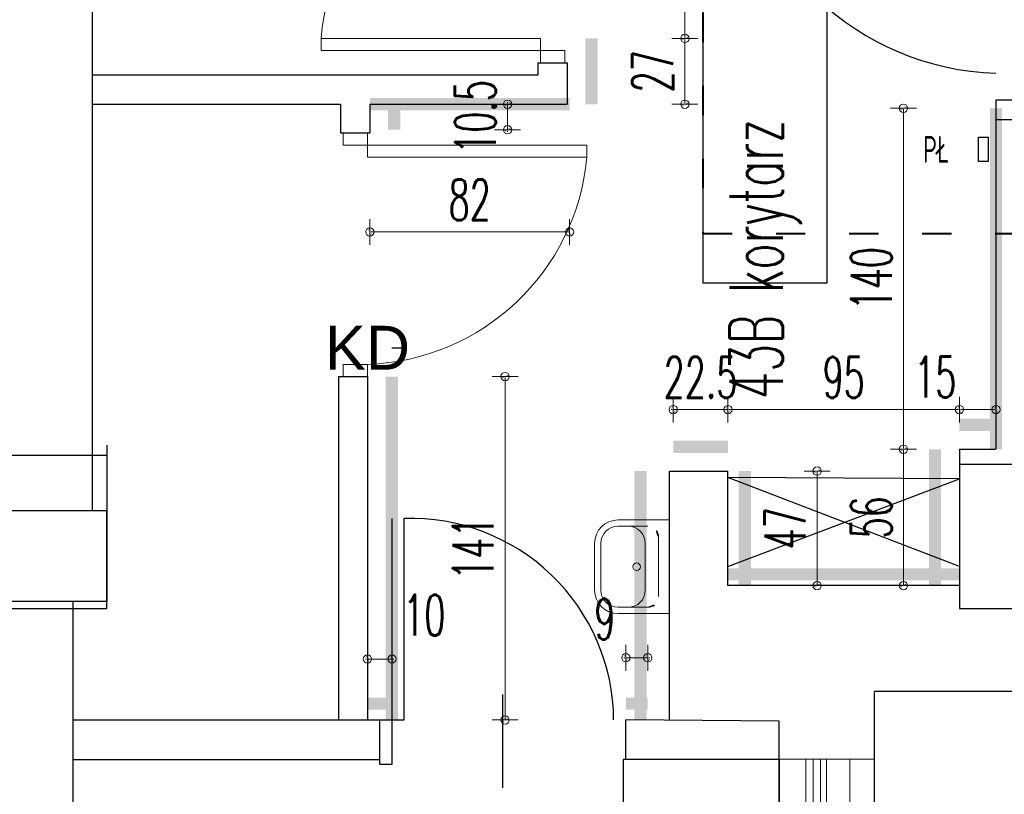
# Model space of a CAD drawing. Header units: millimetres. Extents: x 6612728327 to 6612744462, y 5733542327 to 5733552841.
# Tile 8 of 124: x 6612731325 to 6612731729, y 5733546249 to 5733546567. Entities that reach past the tile are written whole.
import ezdxf
from ezdxf import colors
from ezdxf.entities.mleader import LeaderData, LeaderLine
from ezdxf.math import Vec2, Vec3

# ---------------------------------------------------------------- set-up
doc = ezdxf.new("R2010")
doc.units = ezdxf.units.MM
doc.header["$MEASUREMENT"] = 0
doc.linetypes.add('ACAD_ISO03W100', pattern=[30, 12, -18])
for name, color, linetype in [('!!!!_SCIANY GRUBE', 7, 'Continuous'), ('1_ppoż PODZIAŁ STREF  opisy', 7, 'Continuous'), ('A_opis', 170, 'Continuous'), ('A_osłona PCV ścian', 112, 'Continuous'), ('A_SCIANY PROJ. 18 wewn', 7, 'Continuous'), ('A_SCIANY PROJ. wewn', 7, 'Continuous'), ('A_Stolarka_drzw_wew', 192, 'Continuous'), ('A_stolarka_opis', 201, 'Continuous'), ('A_technologia', 7, 'Continuous'), ('A_WENTYLACJA', 7, 'Continuous'), ('dwa_DRZWI', 7, 'Continuous'), ('inw_STOLARKAOKIENNA', 7, 'Continuous'), ('inw_WIDOK', 7, 'Continuous'), ('WIDOK', 7, 'Continuous'), ('WYPOSAZ', 7, 'Continuous')]:
    doc.layers.add(name, color=color, linetype=linetype)
doc.layers.add('A_wymiary_drzwi', color=112, linetype='Continuous', lineweight=15)
doc.layers.add('A_wymiary_osłony ścian', color=5, linetype='Continuous', lineweight=15)
doc.styles.add('GENERATED_STYLE_1', font='arial.ttf')
doc.styles.add('wymiarowanie 0-61', font='simplex.shx', dxfattribs={"width": 0.6})
doc.dimstyles.new('BOOM_100', dxfattribs={"dimscale": 0.8, "dimtxt": 21, "dimasz": 0.5, "dimexe": 1.25, "dimexo": 0.625, "dimgap": 6, "dimtad": 1, "dimdec": 1, "dimrnd": 0.5, "dimdsep": 46, "dimtxsty": 'wymiarowanie 0-61', "dimblk": 'WYMIAR_KROPKA', "dimcen": 1, "dimse1": 1, "dimse2": 1, "dimclrd": 256, "dimclrt": 256, "dimaunit": 1, "dimazin": 0, "dimtfac": 1, "dimtdec": 1, "dimtix": 1, "dimtmove": 2, "dimatfit": 3, "dimldrblk": 'WYMIAR_KROPKA', "dimfxl": 1, "dimtolj": 1, "dimtzin": 0, "dimlwd": -1, "dimarcsym": 0})

# ---------------------------------------------------------------- blocks, each defined once
blk = doc.blocks.new('WYMIAR_KROPKA')
h = blk.add_hatch(color=256)
h.paths.add_polyline_path([(0, -4.259949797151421), (0, 4.259949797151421, 0.414213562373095), (-4.259949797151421, 0, 0.414213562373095)])
h.paths.add_polyline_path([(0, 4.259949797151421), (0, -4.259949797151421, 0.414213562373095), (4.259949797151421, 0, 0.414213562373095)])
blk.add_line((0, -13.25317045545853), (0, 13.25317045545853))
blk.add_circle((0, 0), 4.259949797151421)
blk = doc.blocks.new('*D33')
at = {"layer": 'A_wymiary_osłony ścian', "transparency": 16777216}
blk.add_line((6612731687.552123, 5733546529.787247), (6612731687.552123, 5733546390.587246), dxfattribs=at)
at = {"layer": 'Defpoints', "color": 0, "transparency": 16777216}
for p in [(6612731725.516482, 5733546530.187246), (6612731687.552123, 5733546390.187246), (6612731725.516482, 5733546390.187246)]:
    blk.add_point(p, dxfattribs=at)
at = {"layer": 'A_wymiary_osłony ścian', "transparency": 16777216, "xscale": 0.4, "yscale": 0.4, "zscale": 0.4}
for p, rotation in [((6612731687.552123, 5733546530.187246), 90), ((6612731687.552123, 5733546390.187246), 270)]:
    blk.add_blockref('WYMIAR_KROPKA', p, dxfattribs=dict(at, rotation=rotation))
at = {"layer": 'A_wymiary_osłony ścian', "transparency": 16777216, "insert": (6612731674.352122, 5733546460.187243), "char_height": 16.8, "attachment_point": 5, "rotation": 90, "style": 'wymiarowanie 0-61'}
blk.add_mtext('\\A1;140', dxfattribs=at)
blk = doc.blocks.new('*D34')
at = {"layer": 'A_wymiary_osłony ścian', "transparency": 16777216}
blk.add_line((6612731687.552131, 5733546389.787247), (6612731687.552131, 5733546334.587246), dxfattribs=at)
at = {"layer": 'Defpoints', "color": 0, "transparency": 16777216}
for p in [(6612731725.516482, 5733546390.187246), (6612731687.552131, 5733546334.187246), (6612731700.516483, 5733546334.187246)]:
    blk.add_point(p, dxfattribs=at)
at = {"layer": 'A_wymiary_osłony ścian', "transparency": 16777216, "xscale": 0.4, "yscale": 0.4, "zscale": 0.4}
for p, rotation in [((6612731687.552131, 5733546390.187246), 90), ((6612731687.552131, 5733546334.187246), 270)]:
    blk.add_blockref('WYMIAR_KROPKA', p, dxfattribs=dict(at, rotation=rotation))
at = {"layer": 'A_wymiary_osłony ścian', "transparency": 16777216, "insert": (6612731674.35213, 5733546362.187243), "char_height": 16.8, "attachment_point": 5, "rotation": 90, "style": 'wymiarowanie 0-61'}
blk.add_mtext('\\A1;56', dxfattribs=at)
blk = doc.blocks.new('*D35')
at = {"layer": 'A_wymiary_osłony ścian', "transparency": 16777216}
blk.add_line((6612731725.116479, 5733546406.457502), (6612731710.916479, 5733546406.457502), dxfattribs=at)
at = {"layer": 'Defpoints', "color": 0, "transparency": 16777216}
for p in [(6612731710.516479, 5733546406.457502), (6612731710.516479, 5733546400.187244), (6612731725.516479, 5733546400.187244)]:
    blk.add_point(p, dxfattribs=at)
at = {"layer": 'A_wymiary_osłony ścian', "transparency": 16777216, "xscale": 0.4, "yscale": 0.4, "zscale": 0.4, "rotation": 180}
blk.add_blockref('WYMIAR_KROPKA', (6612731710.516479, 5733546406.457502), dxfattribs=at)
at = {"layer": 'A_wymiary_osłony ścian', "transparency": 16777216, "xscale": 0.4, "yscale": 0.4, "zscale": 0.4}
blk.add_blockref('WYMIAR_KROPKA', (6612731725.516479, 5733546406.457502), dxfattribs=at)
at = {"layer": 'A_wymiary_osłony ścian', "transparency": 16777216, "insert": (6612731700.61823, 5733546419.829528), "char_height": 16.8, "attachment_point": 5, "style": 'wymiarowanie 0-61'}
blk.add_mtext('\\A1;15', dxfattribs=at)
blk = doc.blocks.new('*D36')
at = {"layer": 'A_wymiary_osłony ścian', "transparency": 16777216}
for p, q in [((6612731592.61648, 5733546406.45748), (6612731592.216479, 5733546406.45748)), ((6612731615.516479, 5733546406.45748), (6612731593.016479, 5733546406.45748)), ((6612731615.916479, 5733546406.45748), (6612731616.31648, 5733546406.45748))]:
    blk.add_line(p, q, dxfattribs=at)
at = {"layer": 'Defpoints', "color": 0, "transparency": 16777216}
for p in [(6612731593.016479, 5733546406.45748), (6612731593.016479, 5733546391.187222), (6612731615.516479, 5733546391.187222)]:
    blk.add_point(p, dxfattribs=at)
at = {"layer": 'A_wymiary_osłony ścian', "transparency": 16777216, "xscale": 0.4, "yscale": 0.4, "zscale": 0.4}
blk.add_blockref('WYMIAR_KROPKA', (6612731593.016479, 5733546406.45748), dxfattribs=at)
at = {"layer": 'A_wymiary_osłony ścian', "transparency": 16777216, "xscale": 0.4, "yscale": 0.4, "zscale": 0.4, "rotation": 180}
blk.add_blockref('WYMIAR_KROPKA', (6612731615.516479, 5733546406.45748), dxfattribs=at)
at = {"layer": 'A_wymiary_osłony ścian', "transparency": 16777216, "insert": (6612731604.266479, 5733546419.65748), "char_height": 16.8, "attachment_point": 5, "style": 'wymiarowanie 0-61'}
blk.add_mtext('\\A1;22.5', dxfattribs=at)
blk = doc.blocks.new('*D38')
at = {"layer": 'A_wymiary_osłony ścian', "transparency": 16777216}
blk.add_line((6612731652.101468, 5733546334.587246), (6612731652.101468, 5733546380.787247), dxfattribs=at)
at = {"layer": 'Defpoints', "color": 0, "transparency": 16777216}
for p in [(6612731622.462739, 5733546381.187246), (6612731652.101468, 5733546381.187246), (6612731622.462739, 5733546334.187246)]:
    blk.add_point(p, dxfattribs=at)
at = {"layer": 'A_wymiary_osłony ścian', "transparency": 16777216, "xscale": 0.4, "yscale": 0.4, "zscale": 0.4}
for p, rotation in [((6612731652.101468, 5733546381.187246), 90), ((6612731652.101468, 5733546334.187246), 270)]:
    blk.add_blockref('WYMIAR_KROPKA', p, dxfattribs=dict(at, rotation=rotation))
at = {"layer": 'A_wymiary_osłony ścian', "transparency": 16777216, "insert": (6612731638.901467, 5733546357.687243), "char_height": 16.8, "attachment_point": 5, "rotation": 90, "style": 'wymiarowanie 0-61'}
blk.add_mtext('\\A1;47', dxfattribs=at)
blk = doc.blocks.new('*D39')
at = {"layer": 'A_wymiary_osłony ścian', "transparency": 16777216}
for p, q in [((6612731573.186254, 5733546304.57734), (6612731572.786253, 5733546304.57734)), ((6612731582.586253, 5733546304.57734), (6612731573.586253, 5733546304.57734)), ((6612731582.986253, 5733546304.57734), (6612731583.386253, 5733546304.57734))]:
    blk.add_line(p, q, dxfattribs=at)
at = {"layer": 'Defpoints', "color": 0, "transparency": 16777216}
for p in [(6612731573.586253, 5733546304.57734), (6612731573.586253, 5733546285.726686), (6612731582.586253, 5733546285.726686)]:
    blk.add_point(p, dxfattribs=at)
at = {"layer": 'A_wymiary_osłony ścian', "transparency": 16777216, "xscale": 0.4, "yscale": 0.4, "zscale": 0.4}
blk.add_blockref('WYMIAR_KROPKA', (6612731573.586253, 5733546304.57734), dxfattribs=at)
at = {"layer": 'A_wymiary_osłony ścian', "transparency": 16777216, "xscale": 0.4, "yscale": 0.4, "zscale": 0.4, "rotation": 180}
blk.add_blockref('WYMIAR_KROPKA', (6612731582.586253, 5733546304.57734), dxfattribs=at)
at = {"layer": 'A_wymiary_osłony ścian', "transparency": 16777216, "insert": (6612731564.918252, 5733546320.465796), "char_height": 16.8, "attachment_point": 5, "style": 'wymiarowanie 0-61'}
blk.add_mtext('\\A1;9', dxfattribs=at)
blk = doc.blocks.new('*D40')
at = {"layer": 'A_wymiary_osłony ścian', "transparency": 16777216}
for p, q in [((6612731467.116318, 5733546304.052019), (6612731466.716317, 5733546304.052019)), ((6612731467.516317, 5733546304.052019), (6612731477.586255, 5733546304.052019)), ((6612731477.986255, 5733546304.052019), (6612731478.386255, 5733546304.052019))]:
    blk.add_line(p, q, dxfattribs=at)
at = {"layer": 'Defpoints', "color": 0, "transparency": 16777216}
for p in [(6612731477.586255, 5733546304.052019), (6612731467.516317, 5733546285.726684), (6612731477.586255, 5733546285.726684)]:
    blk.add_point(p, dxfattribs=at)
at = {"layer": 'A_wymiary_osłony ścian', "transparency": 16777216, "xscale": 0.4, "yscale": 0.4, "zscale": 0.4}
blk.add_blockref('WYMIAR_KROPKA', (6612731467.516317, 5733546304.052019), dxfattribs=at)
at = {"layer": 'A_wymiary_osłony ścian', "transparency": 16777216, "xscale": 0.4, "yscale": 0.4, "zscale": 0.4, "rotation": 180}
blk.add_blockref('WYMIAR_KROPKA', (6612731477.586255, 5733546304.052019), dxfattribs=at)
at = {"layer": 'A_wymiary_osłony ścian', "transparency": 16777216, "insert": (6612731490.871339, 5733546322.052019), "char_height": 16.8, "attachment_point": 5, "style": 'wymiarowanie 0-61'}
blk.add_mtext('\\A1;10', dxfattribs=at)
blk = doc.blocks.new('*D41')
at = {"layer": 'A_wymiary_osłony ścian', "transparency": 16777216}
blk.add_line((6612731524.032477, 5733546279.436847), (6612731524.032477, 5733546419.636847), dxfattribs=at)
at = {"layer": 'Defpoints', "color": 0, "transparency": 16777216}
for p in [(6612731477.516321, 5733546420.036847), (6612731524.032477, 5733546420.036847), (6612731477.516321, 5733546279.036847)]:
    blk.add_point(p, dxfattribs=at)
at = {"layer": 'A_wymiary_osłony ścian', "transparency": 16777216, "xscale": 0.4, "yscale": 0.4, "zscale": 0.4}
for p, rotation in [((6612731524.032477, 5733546420.036847), 90), ((6612731524.032477, 5733546279.036847), 270)]:
    blk.add_blockref('WYMIAR_KROPKA', p, dxfattribs=dict(at, rotation=rotation))
at = {"layer": 'A_wymiary_osłony ścian', "transparency": 16777216, "insert": (6612731510.832477, 5733546349.536844), "char_height": 16.8, "attachment_point": 5, "rotation": 90, "style": 'wymiarowanie 0-61'}
blk.add_mtext('\\A1;141', dxfattribs=at)
blk = doc.blocks.new('*D42')
at = {"layer": 'A_wymiary_osłony ścian', "transparency": 16777216}
for p, q in [((6612731525.032653, 5733546532.234369), (6612731525.032653, 5733546532.63437)), ((6612731525.032653, 5733546521.33437), (6612731525.032653, 5733546531.83437)), ((6612731525.032653, 5733546520.93437), (6612731525.032653, 5733546520.534369))]:
    blk.add_line(p, q, dxfattribs=at)
at = {"layer": 'Defpoints', "color": 0, "transparency": 16777216}
for p in [(6612731478.516481, 5733546531.83437), (6612731525.032653, 5733546531.83437), (6612731478.516481, 5733546521.33437)]:
    blk.add_point(p, dxfattribs=at)
at = {"layer": 'A_wymiary_osłony ścian', "transparency": 16777216, "xscale": 0.4, "yscale": 0.4, "zscale": 0.4}
for p, rotation in [((6612731525.032653, 5733546531.83437), 270), ((6612731525.032653, 5733546521.33437), 90)]:
    blk.add_blockref('WYMIAR_KROPKA', p, dxfattribs=dict(at, rotation=rotation))
at = {"layer": 'A_wymiary_osłony ścian', "transparency": 16777216, "insert": (6612731511.832652, 5733546526.584367), "char_height": 16.8, "attachment_point": 5, "rotation": 90, "style": 'wymiarowanie 0-61'}
blk.add_mtext('\\A1;10.5', dxfattribs=at)
blk = doc.blocks.new('*D43')
at = {"layer": 'A_wymiary_osłony ścian', "transparency": 16777216}
blk.add_line((6612731468.916477, 5733546479.376534), (6612731550.116478, 5733546479.376534), dxfattribs=at)
at = {"layer": 'Defpoints', "color": 0, "transparency": 16777216}
for p in [(6612731468.516478, 5733546531.834368), (6612731550.516478, 5733546531.834368), (6612731550.516478, 5733546479.376534)]:
    blk.add_point(p, dxfattribs=at)
at = {"layer": 'A_wymiary_osłony ścian', "transparency": 16777216, "xscale": 0.4, "yscale": 0.4, "zscale": 0.4, "rotation": 180}
blk.add_blockref('WYMIAR_KROPKA', (6612731468.516478, 5733546479.376534), dxfattribs=at)
at = {"layer": 'A_wymiary_osłony ścian', "transparency": 16777216, "xscale": 0.4, "yscale": 0.4, "zscale": 0.4}
blk.add_blockref('WYMIAR_KROPKA', (6612731550.516478, 5733546479.376534), dxfattribs=at)
at = {"layer": 'A_wymiary_osłony ścian', "transparency": 16777216, "insert": (6612731509.516478, 5733546492.576534), "char_height": 16.8, "attachment_point": 5, "style": 'wymiarowanie 0-61'}
blk.add_mtext('\\A1;82', dxfattribs=at)
blk = doc.blocks.new('*D44')
at = {"layer": 'A_wymiary_osłony ścian', "transparency": 16777216}
blk.add_line((6612731597.833797, 5733546532.234369), (6612731597.833797, 5733546558.43437), dxfattribs=at)
at = {"layer": 'Defpoints', "color": 0, "transparency": 16777216}
for p in [(6612731559.516482, 5733546558.83437), (6612731597.833797, 5733546558.83437), (6612731559.516482, 5733546531.83437)]:
    blk.add_point(p, dxfattribs=at)
at = {"layer": 'A_wymiary_osłony ścian', "transparency": 16777216, "xscale": 0.4, "yscale": 0.4, "zscale": 0.4}
for p, rotation in [((6612731597.833797, 5733546558.83437), 90), ((6612731597.833797, 5733546531.83437), 270)]:
    blk.add_blockref('WYMIAR_KROPKA', p, dxfattribs=dict(at, rotation=rotation))
at = {"layer": 'A_wymiary_osłony ścian', "transparency": 16777216, "insert": (6612731584.633796, 5733546545.334367), "char_height": 16.8, "attachment_point": 5, "rotation": 90, "style": 'wymiarowanie 0-61'}
blk.add_mtext('\\A1;27', dxfattribs=at)
blk = doc.blocks.new('*D45')
at = {"layer": 'A_wymiary_osłony ścian', "transparency": 16777216}
blk.add_line((6612731597.833804, 5733546559.234369), (6612731597.833804, 5733546648.544852), dxfattribs=at)
at = {"layer": 'Defpoints', "color": 0, "transparency": 16777216}
for p in [(6612731559.516482, 5733546648.944852), (6612731597.833804, 5733546648.944852), (6612731559.516482, 5733546558.83437)]:
    blk.add_point(p, dxfattribs=at)
at = {"layer": 'A_wymiary_osłony ścian', "transparency": 16777216, "xscale": 0.4, "yscale": 0.4, "zscale": 0.4}
for p, rotation in [((6612731597.833804, 5733546648.944852), 90), ((6612731597.833804, 5733546558.83437), 270)]:
    blk.add_blockref('WYMIAR_KROPKA', p, dxfattribs=dict(at, rotation=rotation))
at = {"layer": 'A_wymiary_osłony ścian', "transparency": 16777216, "insert": (6612731584.633803, 5733546603.889608), "char_height": 16.8, "attachment_point": 5, "rotation": 90, "style": 'wymiarowanie 0-61'}
blk.add_mtext('\\A1;90', dxfattribs=at)
blk = doc.blocks.new('_DotSmall')
at = {"color": 0, "linetype": 'ByBlock', "const_width": 0.5}
blk.add_lwpolyline([(-0.0625, 0, 1), (0.0625, 0, 1)], format="xyb", close=True, dxfattribs=at)
blk = doc.blocks.new('*D2372')
at = {"layer": 'A_wymiary_drzwi', "transparency": 16777216}
blk.add_line((6612731746.652173, 5733546650.109632), (6612731746.652173, 5733546533.909632), dxfattribs=at)
at = {"layer": 'Defpoints', "color": 0, "transparency": 16777216}
for p in [(6612731739.766486, 5733546650.509632), (6612731739.766482, 5733546533.509632), (6612731746.652173, 5733546533.509632)]:
    blk.add_point(p, dxfattribs=at)
at = {"layer": 'A_wymiary_drzwi', "transparency": 16777216, "xscale": 0.4, "yscale": 0.4, "zscale": 0.4}
for p, rotation in [((6612731746.652173, 5733546650.509632), 90), ((6612731746.652173, 5733546533.509632), 270)]:
    blk.add_blockref('WYMIAR_KROPKA', p, dxfattribs=dict(at, rotation=rotation))
at = {"layer": 'A_wymiary_drzwi', "transparency": 16777216, "insert": (6612731733.452172, 5733546592.009629), "char_height": 16.8, "attachment_point": 5, "rotation": 90, "style": 'wymiarowanie 0-61'}
blk.add_mtext('\\A1;117', dxfattribs=at)
blk = doc.blocks.new('*D2373')
at = {"layer": 'A_wymiary_osłony ścian', "transparency": 16777216}
blk.add_line((6612731615.916478, 5733546406.457502), (6612731710.116479, 5733546406.457502), dxfattribs=at)
at = {"layer": 'Defpoints', "color": 0, "transparency": 16777216}
for p in [(6612731710.516479, 5733546406.457502), (6612731615.516479, 5733546362.818334), (6612731710.516479, 5733546362.818334)]:
    blk.add_point(p, dxfattribs=at)
at = {"layer": 'A_wymiary_osłony ścian', "transparency": 16777216, "xscale": 0.4, "yscale": 0.4, "zscale": 0.4, "rotation": 180}
blk.add_blockref('WYMIAR_KROPKA', (6612731615.516479, 5733546406.457502), dxfattribs=at)
at = {"layer": 'A_wymiary_osłony ścian', "transparency": 16777216, "xscale": 0.4, "yscale": 0.4, "zscale": 0.4}
blk.add_blockref('WYMIAR_KROPKA', (6612731710.516479, 5733546406.457502), dxfattribs=at)
at = {"layer": 'A_wymiary_osłony ścian', "transparency": 16777216, "insert": (6612731663.016479, 5733546419.657502), "char_height": 16.8, "attachment_point": 5, "style": 'wymiarowanie 0-61'}
blk.add_mtext('\\A1;95', dxfattribs=at)

msp = doc.modelspace()

# ---------------------------------------------------------------- linework, layer by layer
at = {"layer": '!!!!_SCIANY GRUBE', "color": 7, "lineweight": 30}
for p, q in [((6612731354.516478, 5733546714.844685), (6612731354.516478, 5733546364.844685)), ((6612731725.516479, 5733546525.50963), (6612731725.516479, 5733546390.187244)), ((6612731360.516478, 5733546391.849425), (6612731360.516478, 5733546331.844685)), ((6612731710.516479, 5733546390.187244), (6612731725.516479, 5733546390.187244)), ((6612731710.516479, 5733546390.187244), (6612731710.516479, 5733546377.287551)), ((6612731591.516477, 5733546279.036845), (6612731591.516479, 5733546381.187244)), ((6612731591.516479, 5733546381.187244), (6612731615.516479, 5733546381.187244)), ((6612731615.516479, 5733546334.187244), (6612731615.516479, 5733546381.187243)), ((6612731710.516479, 5733546334.187244), (6612731615.516479, 5733546334.187244)), ((6612731346.516478, 5733546327.726684), (6612731346.516478, 5733545953.844685)), ((6612731346.516478, 5733546300.461464), (6612731346.516478, 5733545953.844685)), ((6612731346.516478, 5733546300.461464), (6612731346.516478, 5733545953.844685)), ((6612731346.516478, 5733546300.461464), (6612731346.516478, 5733545953.844685)), ((6612731675.516479, 5733546290.344687), (6612731675.516479, 5733546262.844685)), ((6612731675.516479, 5733546262.844685), (6612731636.516479, 5733546262.918568))]:
    msp.add_line(p, q, dxfattribs=at)
for points in [[(6612731537.516479, 5733546548.834368), (6612731537.516479, 5733546543.834368)], [(6612731537.516479, 5733546548.834368), (6612731549.516479, 5733546548.834368)], [(6612731549.516479, 5733546548.834368), (6612731549.516479, 5733546531.834368)], [(6612731354.516478, 5733546543.834368), (6612731537.516479, 5733546543.834368)], [(6612731354.516478, 5733546531.834368), (6612731456.516478, 5733546531.834368)], [(6612731456.516478, 5733546531.834368), (6612731456.516478, 5733546520.036855)], [(6612731468.516478, 5733546531.834368), (6612731549.516479, 5733546531.834368)], [(6612731468.516478, 5733546531.834368), (6612731468.516478, 5733546520.036855)], [(6612731456.516478, 5733546520.036855), (6612731468.516478, 5733546520.036855)], [(6612731455.586257, 5733546420.036855), (6612731455.586254, 5733546279.036845)], [(6612731455.586257, 5733546420.036855), (6612731467.586257, 5733546420.036855)], [(6612731467.516317, 5733546420.036855), (6612731467.516315, 5733546279.036845)]]:
    msp.add_lwpolyline(points, dxfattribs=at)
at = {"layer": '!!!!_SCIANY GRUBE', "color": 7, "lineweight": 30, "flags": 128}
msp.add_lwpolyline([(6612731360.516478, 5733546327.726684), (6612731320.516478, 5733546327.726684), (6612731320.516478, 5733546387.726684), (6612731360.516478, 5733546387.726684)], close=True, dxfattribs=at)
at = {"layer": '!!!!_SCIANY GRUBE', "color": 7, "lineweight": 30}
for points in [[(6612731710.516479, 5733546324.844684), (6612731750.516479, 5733546324.844684), (6612731750.516479, 5733546383.977389), (6612731710.516479, 5733546383.977389)], [(6612731320.516478, 5733546324.844684), (6612731360.516478, 5733546324.844684), (6612731360.516478, 5733546364.844685), (6612731320.516478, 5733546364.844685)], [(6612731320.516478, 5733546324.844684), (6612731360.516478, 5733546324.844684), (6612731360.516478, 5733546364.844685), (6612731320.516478, 5733546364.844685)]]:
    msp.add_lwpolyline(points, close=True, dxfattribs=at)
at = {"layer": '!!!!_SCIANY GRUBE', "color": 7, "lineweight": 30, "flags": 128}
msp.add_lwpolyline([(6612731360.516478, 5733546331.844685), (6612731360.516478, 5733546364.844685)], dxfattribs=at)
msp.add_lwpolyline([(6612731360.516478, 5733546331.844685), (6612731360.516478, 5733546364.844685)], dxfattribs=at)
msp.add_lwpolyline([(6612731360.516478, 5733546331.844685), (6612731360.516478, 5733546364.844685)], dxfattribs=at)
msp.add_lwpolyline([(6612731360.516478, 5733546331.844685), (6612731360.516478, 5733546364.844685)], dxfattribs=at)
msp.add_lwpolyline([(6612731360.516478, 5733546331.844685), (6612731360.516478, 5733546364.844685)], dxfattribs=at)
msp.add_lwpolyline([(6612731360.516478, 5733546331.844685), (6612731360.516478, 5733546364.844685)], dxfattribs=at)
msp.add_lwpolyline([(6612731360.516478, 5733546331.844685), (6612731360.516478, 5733546364.844685)], dxfattribs=at)
msp.add_lwpolyline([(6612731360.516478, 5733546331.844685), (6612731360.516478, 5733546364.844685)], dxfattribs=at)
at = {"layer": 'A_opis', "lineweight": 25}
msp.add_lwpolyline([(6612731605.245541, 5733546611.006246), (6612731605.245541, 5733546458.44368), (6612731656.244951, 5733546458.44368), (6612731656.244951, 5733546611.006246)], close=True, dxfattribs=at)
at = {"layer": 'A_osłona PCV ścian', "const_width": 5}
for points in [[(6612731559.516479, 5733546531.834368), (6612731559.516479, 5733546558.834368)], [(6612731468.516478, 5733546531.834368), (6612731550.516478, 5733546531.834368)], [(6612731478.516478, 5733546531.834368), (6612731478.516478, 5733546521.334368)], [(6612731725.516479, 5733546390.187244), (6612731725.516479, 5733546530.187244)], [(6612731477.516317, 5733546420.036845), (6612731477.516317, 5733546279.036845)], [(6612731710.516479, 5733546400.187244), (6612731725.516479, 5733546400.187244)], [(6612731593.016479, 5733546391.187222), (6612731615.516479, 5733546391.187222)], [(6612731700.516479, 5733546390.187244), (6612731700.516479, 5733546334.187244)], [(6612731579.58626, 5733546279.187244), (6612731579.58626, 5733546381.187244)], [(6612731622.462735, 5733546381.187244), (6612731622.462735, 5733546334.187244)], [(6612731615.516479, 5733546338.825537), (6612731710.516479, 5733546338.825537)], [(6612731467.516317, 5733546285.726684), (6612731476.516317, 5733546285.726684)], [(6612731573.586253, 5733546285.726686), (6612731582.586253, 5733546285.726686)]]:
    msp.add_lwpolyline(points, dxfattribs=at)
at = {"layer": 'A_osłona PCV ścian', "lineweight": 30}
msp.add_arc((6612731676.016479, 5733546290.344687), 0.5, 89.99999997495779, 180, dxfattribs=at)
at = {"layer": 'A_SCIANY PROJ. 18 wewn', "color": 7, "flags": 128}
for points in [[(6612731346.516475, 5733546279.036845), (6612731472.586254, 5733546279.036845)], [(6612731346.516478, 5733546262.844685), (6612731472.586257, 5733546262.844685), (6612731472.586254, 5733546279.036845)], [(6612731636.516479, 5733546262.844685), (6612731573.586257, 5733546262.844685)]]:
    msp.add_lwpolyline(points, dxfattribs=at)
msp.add_lwpolyline([(6612731636.516479, 5733546262.918568), (6612731636.516479, 5733546278.536845, 0.4142135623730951), (6612731636.016479, 5733546279.036845), (6612731573.586254, 5733546279.036845)], format="xyb", dxfattribs=at)
at = {"layer": 'A_SCIANY PROJ. wewn', "color": 146, "lineweight": 18, "flags": 128}
msp.add_lwpolyline([(6612731665.516479, 5733546262.881626), (6612731665.508892, 5733546184.877182), (6612731656.008892, 5733546184.877182), (6612731656.016479, 5733546262.881626)], close=True, dxfattribs=at)
at = {"layer": 'A_Stolarka_drzw_wew', "color": 7, "lineweight": 30}
for p, q in [((6612731482.586257, 5733546431.726684), (6612731477.586257, 5733546431.726684)), ((6612731477.586257, 5733546361.726684), (6612731477.586254, 5733546279.036845)), ((6612731482.586254, 5733546279.036845), (6612731482.586257, 5733546361.726684)), ((6612731523.086257, 5733546251.177815), (6612731523.086257, 5733546289.500935)), ((6612731472.586257, 5733546260.726684), (6612731472.586254, 5733546279.036845)), ((6612731472.586254, 5733546279.036845), (6612731477.586254, 5733546279.036845)), ((6612731477.586254, 5733546279.036845), (6612731482.586254, 5733546279.036845)), ((6612731477.586254, 5733546279.036845), (6612731477.586257, 5733546260.726684)), ((6612731573.586257, 5733546262.844685), (6612731573.586254, 5733546279.036845)), ((6612731477.586257, 5733546260.726684), (6612731472.586257, 5733546260.726684))]:
    msp.add_line(p, q, dxfattribs=at)
at = {"layer": 'A_Stolarka_drzw_wew', "lineweight": 30}
msp.add_lwpolyline([(6612731725.516479, 5733546525.50963), (6612731754.016479, 5733546525.50963), (6612731754.016479, 5733546533.50963), (6612731725.516479, 5733546533.50963)], close=True, dxfattribs=at)
msp.add_arc((6612731729.228485, 5733546656.678699), 112.2304756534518, 185.2370226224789, 268.1046824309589, dxfattribs=at)
at = {"layer": 'A_Stolarka_drzw_wew', "color": 7, "lineweight": 30}
msp.add_arc((6612731485.358742, 5733546278.543901), 83.2289721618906, 0.3393501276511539, 91.9089634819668, dxfattribs=at)
at = {"layer": 'A_stolarka_opis', "color": 9, "linetype": 'ACAD_ISO03W100', "lineweight": 40, "true_color": 0xafd9aa}
msp.add_lwpolyline([(6612731869.068701, 5733546689.363348), (6612731605.245541, 5733546689.363348), (6612731605.245541, 5733546478.809448), (6612731869.068701, 5733546478.809448)], close=True, dxfattribs=at)
at = {"layer": 'A_stolarka_opis', "color": 240, "lineweight": 30}
msp.add_lwpolyline([(6612731718.335526, 5733546518.265795), (6612731722.335526, 5733546518.265795), (6612731722.335526, 5733546508.265793), (6612731718.335526, 5733546508.265793)], close=True, dxfattribs=at)
at = {"layer": 'A_technologia', "color": 7}
for p, q in [((6612731710.516479, 5733546377.977389), (6612731615.516479, 5733546378.584893)), ((6612731710.516479, 5733546342.10567), (6612731615.516479, 5733546378.584893)), ((6612731615.516479, 5733546341.97739), (6612731710.516479, 5733546377.977389))]:
    msp.add_line(p, q, dxfattribs=at)
at = {"layer": 'A_technologia', "color": 7, "flags": 128}
msp.add_lwpolyline([(6612731572.516479, 5733545953.844685), (6612731636.516479, 5733545953.844685), (6612731636.516479, 5733546262.844685), (6612731572.516479, 5733546262.844685)], close=True, dxfattribs=at)
at = {"layer": 'A_WENTYLACJA', "color": 7, "lineweight": 15}
msp.add_line((6612731710.516479, 5733546381.977389), (6612731710.516479, 5733546341.977389), dxfattribs=at)
at = {"layer": 'dwa_DRZWI', "color": 7, "lineweight": 20}
for points in [[(6612731448.47289, 5733546553.834538), (6612731538.516488, 5733546553.834376), (6612731538.516497, 5733546558.834376), (6612731448.472899, 5733546558.834538)], [(6612731538.516479, 5733546548.834377), (6612731548.516479, 5733546548.834359), (6612731548.516487, 5733546553.834359), (6612731538.516488, 5733546553.834376)], [(6612731467.516497, 5733546520.036845), (6612731457.516497, 5733546520.036864), (6612731457.516487, 5733546515.036864), (6612731467.516487, 5733546515.036845)], [(6612731557.560084, 5733546515.036684), (6612731467.516487, 5733546515.036845), (6612731467.516479, 5733546510.036845), (6612731557.560076, 5733546510.036684)], [(6612731467.516326, 5733546425.036845), (6612731457.516326, 5733546425.036863), (6612731457.516317, 5733546420.036863), (6612731467.516317, 5733546420.036845)]]:
    msp.add_lwpolyline(points, close=True, dxfattribs=at)
for centre, radius, start, end in [((6612731541.609818, 5733546550.360144), 93.52539753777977, 91.8953175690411, 174.7629773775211), ((6612731464.423158, 5733546518.511078), 93.52539656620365, 271.8953175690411, 354.7629773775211)]:
    msp.add_arc(centre, radius, start, end, dxfattribs=at)
at = {"layer": 'inw_STOLARKAOKIENNA', "color": 7, "lineweight": 18}
for p, q in [((6612731647.516479, 5733546184.844685), (6612731647.516479, 5733546262.844685)), ((6612731650.516479, 5733546184.844685), (6612731650.516479, 5733546262.844685)), ((6612731653.516479, 5733546184.844685), (6612731653.516479, 5733546262.844685))]:
    msp.add_line(p, q, dxfattribs=at)
at = {"layer": 'inw_WIDOK', "color": 7, "lineweight": 30}
for p, q in [((6612731636.516479, 5733546262.918568), (6612731636.516479, 5733546184.918568)), ((6612731675.516479, 5733546262.844685), (6612731675.516479, 5733546184.844685))]:
    msp.add_line(p, q, dxfattribs=at)
at = {"layer": 'WIDOK', "color": 7}
msp.add_line((6612731676.016479, 5733546290.844687), (6612738135.516488, 5733546290.844684), dxfattribs=at)
at = {"layer": 'WYPOSAZ', "color": 7, "lineweight": 18}
for p, q in [((6612731591.51648, 5733546361.134701), (6612731570.386257, 5733546361.134701)), ((6612731591.51648, 5733546322.734701), (6612731591.51648, 5733546361.134701)), ((6612731582.546257, 5733546358.574701), (6612731570.386257, 5733546358.574701)), ((6612731587.026257, 5733546329.7747), (6612731587.026257, 5733546354.094702)), ((6612731560.786257, 5733546332.334701), (6612731560.786257, 5733546351.534701)), ((6612731563.346256, 5733546332.334701), (6612731563.346256, 5733546351.534701)), ((6612731581.57308, 5733546332.334701), (6612731581.57308, 5733546351.534701)), ((6612731582.546257, 5733546325.294701), (6612731570.386257, 5733546325.294701)), ((6612731591.51648, 5733546322.734701), (6612731570.386257, 5733546322.734701))]:
    msp.add_line(p, q, dxfattribs=at)
msp.add_circle((6612731578.009071, 5733546341.934701), 1.570308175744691, dxfattribs=at)
for centre, radius, start, end in [((6612731570.386257, 5733546351.534701), 9.600000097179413, 90, 180), ((6612731570.386257, 5733546351.534701), 7.039999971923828, 90, 180), ((6612731574.533079, 5733546351.534701), 7.039999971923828, 0, 90), ((6612731582.546257, 5733546354.094702), 4.479999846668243, 0, 90), ((6612731570.386257, 5733546332.334701), 9.600000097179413, 180, 270), ((6612731570.386257, 5733546332.334701), 7.039999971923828, 180, 270), ((6612731574.533079, 5733546332.334701), 7.039999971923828, 270, 0), ((6612731582.546257, 5733546329.7747), 4.479999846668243, 270, 0)]:
    msp.add_arc(centre, radius, start, end, dxfattribs=at)

# ---------------------------------------------------------------- texts
at = {"layer": '1_ppoż PODZIAŁ STREF  opisy', "color": 1, "lineweight": 18, "true_color": 0xe70505, "insert": (6612731450.081033, 5733546422.851247), "char_height": 18.00000002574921, "attachment_point": 7, "style": 'GENERATED_STYLE_1'}
msp.add_mtext('\\A1;{\\pql;\\fArial|b0|i0|c238|p38;KD}', dxfattribs=at)
at = {"layer": 'A_opis', "lineweight": 25, "insert": (6612731630.745246, 5733546468.168766), "char_height": 22.00000003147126, "attachment_point": 5, "rotation": 90, "style": 'wymiarowanie 0-61'}
msp.add_mtext('\\A1;\\pxql;43B korytarz', dxfattribs=at)
at = {"layer": 'A_stolarka_opis', "color": 240, "lineweight": 15, "insert": (6612731701.098684, 5733546513.279517), "char_height": 11.00000001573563, "attachment_point": 5, "style": 'wymiarowanie 0-61'}
msp.add_mtext('\\A1;\\pxql;PŁ', dxfattribs=at)

# ---------------------------------------------------------------- dimensions: what is measured, and where the dimension line sits
at = {"layer": 'A_wymiary_drzwi'}
dim = msp.add_linear_dim(base=(6612731746.652173, 5733546533.509632), p1=(6612731739.766482, 5733546650.50963), p2=(6612731739.766479, 5733546533.50963), angle=90, dimstyle='BOOM_100', dxfattribs=at)
dim.commit()
dim.dimension.update_dxf_attribs({"geometry": '*D2372', "text_midpoint": (6612731733.452172, 5733546592.009629)})
at = {"layer": 'A_wymiary_osłony ścian'}
for base, p1, p2, picture, middle in [((6612731597.833804, 5733546648.944852), (6612731559.516479, 5733546558.834368), (6612731559.516479, 5733546648.94485), '*D45', (6612731584.633803, 5733546603.889608)), ((6612731597.833797, 5733546558.83437), (6612731559.516479, 5733546531.834368), (6612731559.516479, 5733546558.834368), '*D44', (6612731584.633796, 5733546545.334367)), ((6612731525.032653, 5733546531.83437), (6612731478.516478, 5733546521.334368), (6612731478.516478, 5733546531.834368), '*D42', (6612731511.832652, 5733546526.584367)), ((6612731687.552123, 5733546390.187246), (6612731725.516479, 5733546530.187244), (6612731725.516479, 5733546390.187244), '*D33', (6612731674.352122, 5733546460.187243)), ((6612731524.032477, 5733546420.036847), (6612731477.516317, 5733546279.036845), (6612731477.516317, 5733546420.036845), '*D41', (6612731510.832477, 5733546349.536844)), ((6612731687.552131, 5733546334.187246), (6612731725.516479, 5733546390.187244), (6612731700.516479, 5733546334.187244), '*D34', (6612731674.35213, 5733546362.187243)), ((6612731652.101468, 5733546381.187246), (6612731622.462735, 5733546334.187244), (6612731622.462735, 5733546381.187244), '*D38', (6612731638.901467, 5733546357.687243))]:
    dim = msp.add_linear_dim(base=base, p1=p1, p2=p2, angle=90, dimstyle='BOOM_100', dxfattribs=at)
    dim.commit()
    dim.dimension.update_dxf_attribs({"geometry": picture, "text_midpoint": middle})
for base, p1, p2, picture, middle in [((6612731550.516478, 5733546479.376534), (6612731468.516478, 5733546531.834368), (6612731550.516478, 5733546531.834368), '*D43', (6612731509.516478, 5733546492.576534)), ((6612731593.016479, 5733546406.45748), (6612731615.516479, 5733546391.187222), (6612731593.016479, 5733546391.187222), '*D36', (6612731604.266479, 5733546419.65748)), ((6612731710.516479, 5733546406.457502), (6612731615.516479, 5733546362.818334), (6612731710.516479, 5733546362.818334), '*D2373', (6612731663.016479, 5733546419.657502))]:
    dim = msp.add_linear_dim(base=base, p1=p1, p2=p2, dimstyle='BOOM_100', dxfattribs=at)
    dim.commit()
    dim.dimension.update_dxf_attribs({"geometry": picture, "text_midpoint": middle})
for base, p1, p2, picture, middle in [((6612731710.516479, 5733546406.457502), (6612731725.516479, 5733546400.187244), (6612731710.516479, 5733546400.187244), '*D35', (6612731700.61823, 5733546419.829528)), ((6612731477.586255, 5733546304.052019), (6612731467.516317, 5733546285.726684), (6612731477.586255, 5733546285.726684), '*D40', (6612731490.871339, 5733546322.052019)), ((6612731573.586253, 5733546304.57734), (6612731582.586253, 5733546285.726686), (6612731573.586253, 5733546285.726686), '*D39', (6612731564.918252, 5733546320.465796))]:
    dim = msp.add_linear_dim(base=base, p1=p1, p2=p2, dimstyle='BOOM_100', dxfattribs=at)
    dim.commit()
    dim.dimension.update_dxf_attribs({"geometry": picture, "text_midpoint": middle, "dimtype": 160})

# ---------------------------------------------------------------- leaders
at = {"layer": 'A_stolarka_opis', "lineweight": 18}
ml = msp.add_multileader_mtext('Standard', dxfattribs=at)
ml.set_content('\\A1;wym.zewn.ościeżnicy\\P133/207', color=256, style='wymiarowanie 0-61')
ml.set_leader_properties(lineweight=15)
ml.set_arrow_properties(name='DOTSMALL')
ml.build(insert=Vec2(0, 0))
ml.multileader.update_dxf_attribs({"text_left_attachment_type": 5, "text_right_attachment_type": 5, "dogleg_length": 5, "arrow_head_size": 15})
ctx = ml.context
ctx.base_point, ctx.char_height, ctx.arrow_head_size, ctx.landing_gap_size, ctx.plane_origin, ctx.plane_x_axis, ctx.plane_y_axis = Vec3(6612731863.076805, 5733546597.176189), 16, 15, 0, Vec3(6612723555.917887, 5733537894.621947), Vec3(1, -1.985217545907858e-14), Vec3(1.985217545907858e-14, 1)
ctx.left_attachment, ctx.right_attachment = 5, 5
notes = []
notes.append((ctx, [(0, (1, 1, 0), (6612731858.076805, 5733546597.176189), (1, -1.985217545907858e-14), 5, [(0, [(6612731754.016479, 5733546529.50963)], 0, [])])]))
ctx.mtext.insert, ctx.mtext.text_direction, ctx.mtext.rotation, ctx.mtext.width, ctx.mtext.defined_height, ctx.mtext.flow_direction = Vec3(6612731863.076805, 5733546648.223808), Vec3(1, -1.985217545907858e-14), 6.283185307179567, 815.7942582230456, 204.7769869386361, 5
ml = msp.add_multileader_mtext('Standard', dxfattribs=at)
ml.set_content('\\A1;wym.zewn.ościeżnicy\\P110,5/215', color=256, style='wymiarowanie 0-61')
ml.set_leader_properties(lineweight=15)
ml.set_arrow_properties(name='DOTSMALL')
ml.build(insert=Vec2(0, 0))
ml.multileader.update_dxf_attribs({"text_left_attachment_type": 5, "text_right_attachment_type": 5, "dogleg_length": 5, "arrow_head_size": 15})
ctx = ml.context
ctx.base_point, ctx.char_height, ctx.arrow_head_size, ctx.landing_gap_size, ctx.plane_origin, ctx.plane_x_axis, ctx.plane_y_axis = Vec3(6612732237.516475, 5733546413.637599), 16, 15, 0, Vec3(6612723935.357556, 5733537711.083357), Vec3(1, -1.985217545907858e-14), Vec3(1.985217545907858e-14, 1)
ctx.left_attachment, ctx.right_attachment, ctx.text_align_type = 5, 5, 2
notes.append((ctx, [(1, (1, 1, 0), (6612732388.345046, 5733546413.637599), (-1, 1.985217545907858e-14), 5, [(0, [(6612732544.016479, 5733546484.791712)], 0, [])])]))
ctx.mtext.insert, ctx.mtext.text_direction, ctx.mtext.rotation, ctx.mtext.width, ctx.mtext.defined_height, ctx.mtext.alignment, ctx.mtext.flow_direction = Vec3(6612732383.345046, 5733546464.685218), Vec3(1, -1.985217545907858e-14), 6.283185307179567, 815.7942582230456, 204.7769869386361, 3, 5
for ctx, leaders in notes:
    for number, flags, end, landing, length, lines in leaders:
        leader = LeaderData()
        leader.index, (leader.has_last_leader_line, leader.has_dogleg_vector, leader.attachment_direction) = number, flags
        leader.last_leader_point, leader.dogleg_vector, leader.dogleg_length = Vec3(end), Vec3(landing), length
        for number, points, colour, breaks in lines:
            line = LeaderLine()
            line.index, line.vertices, line.color, line.breaks = number, Vec3.list(points), colors.encode_raw_color(colour), breaks
            leader.lines.append(line)
        ctx.leaders.append(leader)

doc.saveas('drawing.dxf')
